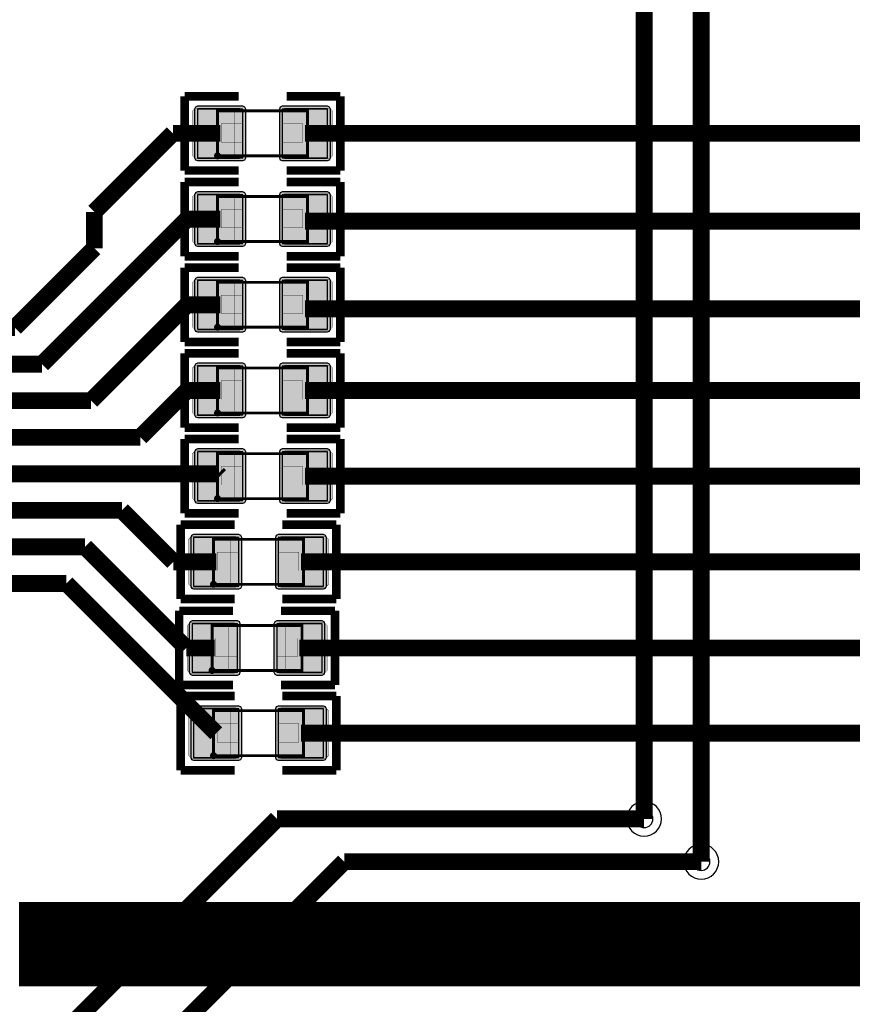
# Model space of a CAD drawing. Header units: millimetres. Extents: x -8 to 125, y -6 to 113.
# Tile 22 of 142: x 32 to 46, y 23 to 41. Entities that reach past the tile are written whole.
import ezdxf

# ---------------------------------------------------------------- set-up
doc = ezdxf.new("R2010")
doc.units = ezdxf.units.MM
for name, color, linetype, true_color in [('Bottom Layer', 7, 'Continuous', 0x0000ff), ('Component Marking Layer', 7, 'Continuous', 0x66ffcc), ('Component Shape Layer', 7, 'Continuous', 0x00cccc), ('Hole Layer', 7, 'Continuous', 0x222222), ('Inner2', 7, 'Continuous', 0x008000), ('Multi-Layer', 7, 'Continuous', 0xc0c0c0), ('Pin Soldering Layer', 7, 'Continuous', 0xcc9999), ('Top Layer', 7, 'Continuous', 0xff0000), ('Top Paste Mask Layer', 7, 'Continuous', 0x808080), ('Top Silkscreen Layer', 7, 'Continuous', 0xffcc00), ('Top Solder Mask Layer', 7, 'Continuous', 0x800080)]:
    doc.layers.add(name, color=color, linetype=linetype, true_color=true_color)

msp = doc.modelspace()

# ---------------------------------------------------------------- hatches: boundary and pattern name
at = {"layer": 'Component Marking Layer'}
for points in [[(35.025, 38.462, 1), (35.145, 38.462, 1)], [(35.025, 36.938, 1), (35.145, 36.938, 1)], [(35.025, 35.414, 1), (35.145, 35.414, 1)], [(35.025, 33.89, 1), (35.145, 33.89, 1)], [(35.025, 32.366, 1), (35.145, 32.366, 1)], [(34.954, 30.842, 1), (35.074, 30.842, 1)], [(34.928, 29.309, 1), (35.048, 29.309, 1)], [(34.954, 27.794, 1), (35.074, 27.794, 1)]]:
    msp.add_hatch(color=256, dxfattribs=at).paths.add_polyline_path(points)
at = {"layer": 'Pin Soldering Layer'}
for points in [[(35.085, 38.462), (35.085, 39.262), (35.385, 39.262), (35.385, 38.462)], [(36.685, 38.462), (36.685, 39.262), (36.385, 39.262), (36.385, 38.462)], [(35.085, 36.938), (35.085, 37.738), (35.385, 37.738), (35.385, 36.938)], [(36.685, 36.938), (36.685, 37.738), (36.385, 37.738), (36.385, 36.938)], [(35.085, 35.414), (35.085, 36.214), (35.385, 36.214), (35.385, 35.414)], [(36.685, 35.414), (36.685, 36.214), (36.385, 36.214), (36.385, 35.414)], [(35.085, 33.89), (35.085, 34.69), (35.385, 34.69), (35.385, 33.89)], [(36.685, 33.89), (36.685, 34.69), (36.385, 34.69), (36.385, 33.89)], [(35.085, 32.366), (35.085, 33.166), (35.385, 33.166), (35.385, 32.366)], [(36.685, 32.366), (36.685, 33.166), (36.385, 33.166), (36.385, 32.366)], [(35.014, 30.842), (35.014, 31.642), (35.314, 31.642), (35.314, 30.842)], [(36.614, 30.842), (36.614, 31.642), (36.314, 31.642), (36.314, 30.842)], [(34.988, 29.309), (34.988, 30.109), (35.288, 30.109), (35.288, 29.309)], [(36.588, 29.309), (36.588, 30.109), (36.288, 30.109), (36.288, 29.309)], [(35.014, 27.794), (35.014, 28.594), (35.314, 28.594), (35.314, 27.794)], [(36.614, 27.794), (36.614, 28.594), (36.314, 28.594), (36.314, 27.794)]]:
    msp.add_hatch(color=256, dxfattribs=at).paths.add_polyline_path(points)
at = {"layer": 'Top Layer'}
for points in [[(34.729, 39.294), (34.729, 38.43), (35.535, 38.43), (35.535, 39.294)], [(36.235, 39.294), (36.235, 38.43), (37.042, 38.43), (37.042, 39.294)], [(34.729, 37.77), (34.729, 36.906), (35.535, 36.906), (35.535, 37.77)], [(36.235, 37.77), (36.235, 36.906), (37.042, 36.906), (37.042, 37.77)], [(34.729, 36.246), (34.729, 35.382), (35.535, 35.382), (35.535, 36.246)], [(36.235, 36.246), (36.235, 35.382), (37.042, 35.382), (37.042, 36.246)], [(34.729, 34.722), (34.729, 33.858), (35.535, 33.858), (35.535, 34.722)], [(36.235, 34.722), (36.235, 33.858), (37.042, 33.858), (37.042, 34.722)], [(34.729, 33.198), (34.729, 32.334), (35.535, 32.334), (35.535, 33.198)], [(36.235, 33.198), (36.235, 32.334), (37.042, 32.334), (37.042, 33.198)], [(34.657, 31.674), (34.657, 30.81), (35.464, 30.81), (35.464, 31.674)], [(36.164, 31.674), (36.164, 30.81), (36.971, 30.81), (36.971, 31.674)], [(34.632, 30.141), (34.632, 29.277), (35.438, 29.277), (35.438, 30.141)], [(36.138, 30.141), (36.138, 29.277), (36.945, 29.277), (36.945, 30.141)], [(34.657, 28.626), (34.657, 27.762), (35.464, 27.762), (35.464, 28.626)], [(36.164, 28.626), (36.164, 27.762), (36.971, 27.762), (36.971, 28.626)]]:
    msp.add_hatch(color=256, dxfattribs=at).paths.add_polyline_path(points)
at = {"layer": 'Top Paste Mask Layer'}
for points in [[(35.53, 39.262), (35.53, 39.034), (35.15, 39.034), (35.15, 38.704), (35.53, 38.704), (35.53, 38.462), (35.48, 38.412), (34.69, 38.412), (34.64, 38.462), (34.64, 39.262), (34.69, 39.312), (35.48, 39.312)], [(37.08, 39.312), (36.28, 39.312), (36.23, 39.262), (36.23, 39.034), (36.6, 39.034), (36.6, 38.704), (36.23, 38.704), (36.23, 38.462), (36.28, 38.412), (37.08, 38.412), (37.13, 38.462), (37.13, 39.262)], [(35.53, 37.738), (35.53, 37.51), (35.15, 37.51), (35.15, 37.18), (35.53, 37.18), (35.53, 36.938), (35.48, 36.888), (34.69, 36.888), (34.64, 36.938), (34.64, 37.738), (34.69, 37.788), (35.48, 37.788)], [(37.08, 37.788), (36.28, 37.788), (36.23, 37.738), (36.23, 37.51), (36.6, 37.51), (36.6, 37.18), (36.23, 37.18), (36.23, 36.938), (36.28, 36.888), (37.08, 36.888), (37.13, 36.938), (37.13, 37.738)], [(35.53, 36.214), (35.53, 35.986), (35.15, 35.986), (35.15, 35.656), (35.53, 35.656), (35.53, 35.414), (35.48, 35.364), (34.69, 35.364), (34.64, 35.414), (34.64, 36.214), (34.69, 36.264), (35.48, 36.264)], [(37.08, 36.264), (36.28, 36.264), (36.23, 36.214), (36.23, 35.986), (36.6, 35.986), (36.6, 35.656), (36.23, 35.656), (36.23, 35.414), (36.28, 35.364), (37.08, 35.364), (37.13, 35.414), (37.13, 36.214)], [(35.53, 34.69), (35.53, 34.462), (35.15, 34.462), (35.15, 34.132), (35.53, 34.132), (35.53, 33.89), (35.48, 33.84), (34.69, 33.84), (34.64, 33.89), (34.64, 34.69), (34.69, 34.74), (35.48, 34.74)], [(37.08, 34.74), (36.28, 34.74), (36.23, 34.69), (36.23, 34.462), (36.6, 34.462), (36.6, 34.132), (36.23, 34.132), (36.23, 33.89), (36.28, 33.84), (37.08, 33.84), (37.13, 33.89), (37.13, 34.69)], [(35.53, 33.166), (35.53, 32.938), (35.15, 32.938), (35.15, 32.608), (35.53, 32.608), (35.53, 32.366), (35.48, 32.316), (34.69, 32.316), (34.64, 32.366), (34.64, 33.166), (34.69, 33.216), (35.48, 33.216)], [(37.08, 33.216), (36.28, 33.216), (36.23, 33.166), (36.23, 32.938), (36.6, 32.938), (36.6, 32.608), (36.23, 32.608), (36.23, 32.366), (36.28, 32.316), (37.08, 32.316), (37.13, 32.366), (37.13, 33.166)], [(35.459, 31.642), (35.459, 31.414), (35.079, 31.414), (35.079, 31.084), (35.459, 31.084), (35.459, 30.842), (35.409, 30.792), (34.619, 30.792), (34.569, 30.842), (34.569, 31.642), (34.619, 31.692), (35.409, 31.692)], [(37.009, 31.692), (36.209, 31.692), (36.159, 31.642), (36.159, 31.414), (36.529, 31.414), (36.529, 31.084), (36.159, 31.084), (36.159, 30.842), (36.209, 30.792), (37.009, 30.792), (37.059, 30.842), (37.059, 31.642)], [(35.433, 30.109), (35.433, 29.881), (35.053, 29.881), (35.053, 29.551), (35.433, 29.551), (35.433, 29.309), (35.383, 29.259), (34.593, 29.259), (34.543, 29.309), (34.543, 30.109), (34.593, 30.159), (35.383, 30.159)], [(36.983, 30.159), (36.183, 30.159), (36.133, 30.109), (36.133, 29.881), (36.503, 29.881), (36.503, 29.551), (36.133, 29.551), (36.133, 29.309), (36.183, 29.259), (36.983, 29.259), (37.033, 29.309), (37.033, 30.109)], [(35.459, 28.594), (35.459, 28.366), (35.079, 28.366), (35.079, 28.036), (35.459, 28.036), (35.459, 27.794), (35.409, 27.744), (34.619, 27.744), (34.569, 27.794), (34.569, 28.594), (34.619, 28.644), (35.409, 28.644)], [(37.009, 28.644), (36.209, 28.644), (36.159, 28.594), (36.159, 28.366), (36.529, 28.366), (36.529, 28.036), (36.159, 28.036), (36.159, 27.794), (36.209, 27.744), (37.009, 27.744), (37.059, 27.794), (37.059, 28.594)]]:
    msp.add_hatch(color=256, dxfattribs=at).paths.add_polyline_path(points)
at = {"layer": 'Top Solder Mask Layer'}
for points in [[(34.678, 39.294), (34.678, 38.43), (34.693, 38.394), (34.729, 38.379), (35.535, 38.379), (35.571, 38.394), (35.586, 38.43), (35.586, 39.294), (35.571, 39.33), (35.535, 39.345), (34.729, 39.345), (34.693, 39.33)], [(36.185, 39.294), (36.185, 38.43), (36.199, 38.394), (36.235, 38.379), (37.042, 38.379), (37.078, 38.394), (37.093, 38.43), (37.093, 39.294), (37.078, 39.33), (37.042, 39.345), (36.235, 39.345), (36.199, 39.33)], [(34.678, 37.77), (34.678, 36.906), (34.693, 36.87), (34.729, 36.855), (35.535, 36.855), (35.571, 36.87), (35.586, 36.906), (35.586, 37.77), (35.571, 37.806), (35.535, 37.821), (34.729, 37.821), (34.693, 37.806)], [(36.185, 37.77), (36.185, 36.906), (36.199, 36.87), (36.235, 36.855), (37.042, 36.855), (37.078, 36.87), (37.093, 36.906), (37.093, 37.77), (37.078, 37.806), (37.042, 37.821), (36.235, 37.821), (36.199, 37.806)], [(34.678, 36.246), (34.678, 35.382), (34.693, 35.346), (34.729, 35.331), (35.535, 35.331), (35.571, 35.346), (35.586, 35.382), (35.586, 36.246), (35.571, 36.282), (35.535, 36.297), (34.729, 36.297), (34.693, 36.282)], [(36.185, 36.246), (36.185, 35.382), (36.199, 35.346), (36.235, 35.331), (37.042, 35.331), (37.078, 35.346), (37.093, 35.382), (37.093, 36.246), (37.078, 36.282), (37.042, 36.297), (36.235, 36.297), (36.199, 36.282)], [(34.678, 34.722), (34.678, 33.858), (34.693, 33.822), (34.729, 33.807), (35.535, 33.807), (35.571, 33.822), (35.586, 33.858), (35.586, 34.722), (35.571, 34.758), (35.535, 34.773), (34.729, 34.773), (34.693, 34.758)], [(36.185, 34.722), (36.185, 33.858), (36.199, 33.822), (36.235, 33.807), (37.042, 33.807), (37.078, 33.822), (37.093, 33.858), (37.093, 34.722), (37.078, 34.758), (37.042, 34.773), (36.235, 34.773), (36.199, 34.758)], [(34.678, 33.198), (34.678, 32.334), (34.693, 32.298), (34.729, 32.283), (35.535, 32.283), (35.571, 32.298), (35.586, 32.334), (35.586, 33.198), (35.571, 33.234), (35.535, 33.249), (34.729, 33.249), (34.693, 33.234)], [(36.185, 33.198), (36.185, 32.334), (36.199, 32.298), (36.235, 32.283), (37.042, 32.283), (37.078, 32.298), (37.093, 32.334), (37.093, 33.198), (37.078, 33.234), (37.042, 33.249), (36.235, 33.249), (36.199, 33.234)], [(34.607, 31.674), (34.607, 30.81), (34.622, 30.774), (34.657, 30.759), (35.464, 30.759), (35.5, 30.774), (35.515, 30.81), (35.515, 31.674), (35.5, 31.71), (35.464, 31.725), (34.657, 31.725), (34.622, 31.71)], [(36.113, 31.674), (36.113, 30.81), (36.128, 30.774), (36.164, 30.759), (36.971, 30.759), (37.007, 30.774), (37.021, 30.81), (37.021, 31.674), (37.007, 31.71), (36.971, 31.725), (36.164, 31.725), (36.128, 31.71)], [(34.581, 30.141), (34.581, 29.277), (34.596, 29.241), (34.632, 29.227), (35.438, 29.227), (35.474, 29.241), (35.489, 29.277), (35.489, 30.141), (35.474, 30.177), (35.438, 30.192), (34.632, 30.192), (34.596, 30.177)], [(36.087, 30.141), (36.087, 29.277), (36.102, 29.241), (36.138, 29.227), (36.945, 29.227), (36.981, 29.241), (36.996, 29.277), (36.996, 30.141), (36.981, 30.177), (36.945, 30.192), (36.138, 30.192), (36.102, 30.177)], [(34.607, 28.626), (34.607, 27.762), (34.622, 27.726), (34.657, 27.711), (35.464, 27.711), (35.5, 27.726), (35.515, 27.762), (35.515, 28.626), (35.5, 28.662), (35.464, 28.677), (34.657, 28.677), (34.622, 28.662)], [(36.113, 28.626), (36.113, 27.762), (36.128, 27.726), (36.164, 27.711), (36.971, 27.711), (37.007, 27.726), (37.021, 27.762), (37.021, 28.626), (37.007, 28.662), (36.971, 28.677), (36.164, 28.677), (36.128, 28.662)]]:
    msp.add_hatch(color=256, dxfattribs=at).paths.add_polyline_path(points)

# ---------------------------------------------------------------- linework, layer by layer
at = {"layer": 'Bottom Layer', "const_width": 0.3}
for points in [[(42.672, 26.67), (42.672, 44.958)], [(43.688, 44.196), (43.688, 25.908)]]:
    msp.add_lwpolyline(points, dxfattribs=at)
at = {"layer": 'Component Marking Layer', "const_width": 0.00508}
for points in [[(35.025, 38.462, 1), (35.145, 38.462, 1)], [(35.025, 36.938, 1), (35.145, 36.938, 1)], [(35.025, 35.414, 1), (35.145, 35.414, 1)], [(35.025, 33.89, 1), (35.145, 33.89, 1)], [(35.025, 32.366, 1), (35.145, 32.366, 1)], [(34.954, 30.842, 1), (35.074, 30.842, 1)], [(34.928, 29.309, 1), (35.048, 29.309, 1)], [(34.954, 27.794, 1), (35.074, 27.794, 1)]]:
    msp.add_lwpolyline(points, format="xyb", close=True, dxfattribs=at)
at = {"layer": 'Component Shape Layer', "const_width": 0.0508}
for points in [[(35.085, 38.462), (35.085, 39.262), (36.685, 39.262), (36.685, 38.462)], [(35.085, 38.462), (35.085, 39.262), (36.685, 39.262), (36.685, 38.462)], [(35.085, 36.938), (35.085, 37.738), (36.685, 37.738), (36.685, 36.938)], [(35.085, 36.938), (35.085, 37.738), (36.685, 37.738), (36.685, 36.938)], [(35.085, 35.414), (35.085, 36.214), (36.685, 36.214), (36.685, 35.414)], [(35.085, 35.414), (35.085, 36.214), (36.685, 36.214), (36.685, 35.414)], [(35.085, 33.89), (35.085, 34.69), (36.685, 34.69), (36.685, 33.89)], [(35.085, 33.89), (35.085, 34.69), (36.685, 34.69), (36.685, 33.89)], [(35.085, 32.366), (35.085, 33.166), (36.685, 33.166), (36.685, 32.366)], [(35.085, 32.366), (35.085, 33.166), (36.685, 33.166), (36.685, 32.366)], [(35.014, 30.842), (35.014, 31.642), (36.614, 31.642), (36.614, 30.842)], [(35.014, 30.842), (35.014, 31.642), (36.614, 31.642), (36.614, 30.842)], [(34.988, 29.309), (34.988, 30.109), (36.588, 30.109), (36.588, 29.309)], [(34.988, 29.309), (34.988, 30.109), (36.588, 30.109), (36.588, 29.309)], [(35.014, 27.794), (35.014, 28.594), (36.614, 28.594), (36.614, 27.794)], [(35.014, 27.794), (35.014, 28.594), (36.614, 28.594), (36.614, 27.794)]]:
    msp.add_lwpolyline(points, close=True, dxfattribs=at)
at = {"layer": 'Hole Layer'}
for points in [[(42.517, 26.67, 1), (42.827, 26.67, 1)], [(43.533, 25.908, 1), (43.843, 25.908, 1)]]:
    msp.add_lwpolyline(points, format="xyb", close=True, dxfattribs=at)
at = {"layer": 'Inner2', "const_width": 1.5}
msp.add_lwpolyline([(31.554, 24.442), (71.94, 24.442)], dxfattribs=at)
at = {"layer": 'Multi-Layer'}
for points in [[(42.362, 26.67, 1), (42.982, 26.67, 1)], [(43.378, 25.908, 1), (43.998, 25.908, 1)]]:
    msp.add_lwpolyline(points, format="xyb", close=True, dxfattribs=at)
at = {"layer": 'Pin Soldering Layer', "const_width": 0.00508}
for points in [[(35.085, 38.462), (35.085, 39.262), (35.385, 39.262), (35.385, 38.462)], [(35.085, 38.462), (35.085, 39.262), (35.385, 39.262), (35.385, 38.462)], [(36.685, 38.462), (36.685, 39.262), (36.385, 39.262), (36.385, 38.462)], [(36.685, 38.462), (36.685, 39.262), (36.385, 39.262), (36.385, 38.462)], [(35.085, 36.938), (35.085, 37.738), (35.385, 37.738), (35.385, 36.938)], [(35.085, 36.938), (35.085, 37.738), (35.385, 37.738), (35.385, 36.938)], [(36.685, 36.938), (36.685, 37.738), (36.385, 37.738), (36.385, 36.938)], [(36.685, 36.938), (36.685, 37.738), (36.385, 37.738), (36.385, 36.938)], [(35.085, 35.414), (35.085, 36.214), (35.385, 36.214), (35.385, 35.414)], [(35.085, 35.414), (35.085, 36.214), (35.385, 36.214), (35.385, 35.414)], [(36.685, 35.414), (36.685, 36.214), (36.385, 36.214), (36.385, 35.414)], [(36.685, 35.414), (36.685, 36.214), (36.385, 36.214), (36.385, 35.414)], [(35.085, 33.89), (35.085, 34.69), (35.385, 34.69), (35.385, 33.89)], [(35.085, 33.89), (35.085, 34.69), (35.385, 34.69), (35.385, 33.89)], [(36.685, 33.89), (36.685, 34.69), (36.385, 34.69), (36.385, 33.89)], [(36.685, 33.89), (36.685, 34.69), (36.385, 34.69), (36.385, 33.89)], [(35.085, 32.366), (35.085, 33.166), (35.385, 33.166), (35.385, 32.366)], [(35.085, 32.366), (35.085, 33.166), (35.385, 33.166), (35.385, 32.366)], [(36.685, 32.366), (36.685, 33.166), (36.385, 33.166), (36.385, 32.366)], [(36.685, 32.366), (36.685, 33.166), (36.385, 33.166), (36.385, 32.366)], [(35.014, 30.842), (35.014, 31.642), (35.314, 31.642), (35.314, 30.842)], [(35.014, 30.842), (35.014, 31.642), (35.314, 31.642), (35.314, 30.842)], [(36.614, 30.842), (36.614, 31.642), (36.314, 31.642), (36.314, 30.842)], [(36.614, 30.842), (36.614, 31.642), (36.314, 31.642), (36.314, 30.842)], [(34.988, 29.309), (34.988, 30.109), (35.288, 30.109), (35.288, 29.309)], [(34.988, 29.309), (34.988, 30.109), (35.288, 30.109), (35.288, 29.309)], [(36.588, 29.309), (36.588, 30.109), (36.288, 30.109), (36.288, 29.309)], [(36.588, 29.309), (36.588, 30.109), (36.288, 30.109), (36.288, 29.309)], [(35.014, 27.794), (35.014, 28.594), (35.314, 28.594), (35.314, 27.794)], [(35.014, 27.794), (35.014, 28.594), (35.314, 28.594), (35.314, 27.794)], [(36.614, 27.794), (36.614, 28.594), (36.314, 28.594), (36.314, 27.794)], [(36.614, 27.794), (36.614, 28.594), (36.314, 28.594), (36.314, 27.794)]]:
    msp.add_lwpolyline(points, close=True, dxfattribs=at)
at = {"layer": 'Top Layer'}
for points in [[(34.729, 39.294), (34.729, 38.43), (35.535, 38.43), (35.535, 39.294)], [(36.235, 39.294), (36.235, 38.43), (37.042, 38.43), (37.042, 39.294)], [(34.729, 37.77), (34.729, 36.906), (35.535, 36.906), (35.535, 37.77)], [(36.235, 37.77), (36.235, 36.906), (37.042, 36.906), (37.042, 37.77)], [(34.729, 36.246), (34.729, 35.382), (35.535, 35.382), (35.535, 36.246)], [(36.235, 36.246), (36.235, 35.382), (37.042, 35.382), (37.042, 36.246)], [(34.729, 34.722), (34.729, 33.858), (35.535, 33.858), (35.535, 34.722)], [(36.235, 34.722), (36.235, 33.858), (37.042, 33.858), (37.042, 34.722)], [(34.729, 33.198), (34.729, 32.334), (35.535, 32.334), (35.535, 33.198)], [(36.235, 33.198), (36.235, 32.334), (37.042, 32.334), (37.042, 33.198)], [(34.657, 31.674), (34.657, 30.81), (35.464, 30.81), (35.464, 31.674)], [(36.164, 31.674), (36.164, 30.81), (36.971, 30.81), (36.971, 31.674)], [(34.632, 30.141), (34.632, 29.277), (35.438, 29.277), (35.438, 30.141)], [(36.138, 30.141), (36.138, 29.277), (36.945, 29.277), (36.945, 30.141)], [(34.657, 28.626), (34.657, 27.762), (35.464, 27.762), (35.464, 28.626)], [(36.164, 28.626), (36.164, 27.762), (36.971, 27.762), (36.971, 28.626)]]:
    msp.add_lwpolyline(points, close=True, dxfattribs=at)
at = {"layer": 'Top Layer', "const_width": 0.3}
for points in [[(32.893, 37.465), (34.29, 38.862)], [(34.29, 38.862), (35.132, 38.862)], [(56.668, 38.862), (36.639, 38.862)], [(31.963, 34.757), (34.544, 37.338)], [(32.893, 36.82), (32.893, 37.465)], [(34.544, 37.338), (35.132, 37.338)], [(36.639, 37.302), (56.652, 37.302)], [(31.48, 35.407), (32.893, 36.82)], [(32.837, 34.107), (34.544, 35.814)], [(34.544, 35.814), (35.132, 35.814)], [(36.639, 35.742), (56.062, 35.742)], [(30.455, 35.407), (31.48, 35.407)], [(30.455, 34.757), (31.963, 34.757)], [(33.711, 33.457), (34.544, 34.29)], [(34.544, 34.29), (35.132, 34.29)], [(55.626, 34.29), (36.639, 34.29)], [(30.455, 34.107), (32.837, 34.107)], [(30.455, 33.457), (33.711, 33.457)], [(30.455, 32.807), (35.091, 32.807)], [(35.091, 32.807), (35.132, 32.766)], [(55.277, 32.766), (36.639, 32.766)], [(33.384, 32.157), (30.455, 32.157)], [(34.299, 31.242), (33.384, 32.157)], [(32.729, 31.507), (30.455, 31.507)], [(34.527, 29.709), (32.729, 31.507)], [(35.061, 31.242), (34.299, 31.242)], [(54.864, 31.242), (36.567, 31.242)], [(30.455, 30.857), (32.398, 30.857)], [(32.398, 30.857), (35.061, 28.194)], [(35.035, 29.709), (34.527, 29.709)], [(56.887, 29.709), (36.542, 29.709)], [(56.896, 28.194), (36.567, 28.194)], [(36.141, 26.67), (27.539, 18.068)], [(42.672, 26.67), (36.141, 26.67)], [(37.338, 25.908), (30.988, 19.558)], [(43.688, 25.908), (37.338, 25.908)]]:
    msp.add_lwpolyline(points, dxfattribs=at)
at = {"layer": 'Top Paste Mask Layer', "const_width": 0.00508}
for points in [[(35.53, 39.262), (35.53, 39.034), (35.15, 39.034), (35.15, 38.704), (35.53, 38.704), (35.53, 38.462), (35.48, 38.412), (34.69, 38.412), (34.64, 38.462), (34.64, 39.262), (34.69, 39.312), (35.48, 39.312)], [(35.53, 39.262), (35.53, 39.034), (35.15, 39.034), (35.15, 38.704), (35.53, 38.704), (35.53, 38.462), (35.48, 38.412), (34.69, 38.412), (34.64, 38.462), (34.64, 39.262), (34.69, 39.312), (35.48, 39.312)], [(37.08, 39.312), (36.28, 39.312), (36.23, 39.262), (36.23, 39.034), (36.6, 39.034), (36.6, 38.704), (36.23, 38.704), (36.23, 38.462), (36.28, 38.412), (37.08, 38.412), (37.13, 38.462), (37.13, 39.262)], [(37.08, 39.312), (36.28, 39.312), (36.23, 39.262), (36.23, 39.034), (36.6, 39.034), (36.6, 38.704), (36.23, 38.704), (36.23, 38.462), (36.28, 38.412), (37.08, 38.412), (37.13, 38.462), (37.13, 39.262)], [(35.53, 37.738), (35.53, 37.51), (35.15, 37.51), (35.15, 37.18), (35.53, 37.18), (35.53, 36.938), (35.48, 36.888), (34.69, 36.888), (34.64, 36.938), (34.64, 37.738), (34.69, 37.788), (35.48, 37.788)], [(35.53, 37.738), (35.53, 37.51), (35.15, 37.51), (35.15, 37.18), (35.53, 37.18), (35.53, 36.938), (35.48, 36.888), (34.69, 36.888), (34.64, 36.938), (34.64, 37.738), (34.69, 37.788), (35.48, 37.788)], [(37.08, 37.788), (36.28, 37.788), (36.23, 37.738), (36.23, 37.51), (36.6, 37.51), (36.6, 37.18), (36.23, 37.18), (36.23, 36.938), (36.28, 36.888), (37.08, 36.888), (37.13, 36.938), (37.13, 37.738)], [(37.08, 37.788), (36.28, 37.788), (36.23, 37.738), (36.23, 37.51), (36.6, 37.51), (36.6, 37.18), (36.23, 37.18), (36.23, 36.938), (36.28, 36.888), (37.08, 36.888), (37.13, 36.938), (37.13, 37.738)], [(35.53, 36.214), (35.53, 35.986), (35.15, 35.986), (35.15, 35.656), (35.53, 35.656), (35.53, 35.414), (35.48, 35.364), (34.69, 35.364), (34.64, 35.414), (34.64, 36.214), (34.69, 36.264), (35.48, 36.264)], [(35.53, 36.214), (35.53, 35.986), (35.15, 35.986), (35.15, 35.656), (35.53, 35.656), (35.53, 35.414), (35.48, 35.364), (34.69, 35.364), (34.64, 35.414), (34.64, 36.214), (34.69, 36.264), (35.48, 36.264)], [(37.08, 36.264), (36.28, 36.264), (36.23, 36.214), (36.23, 35.986), (36.6, 35.986), (36.6, 35.656), (36.23, 35.656), (36.23, 35.414), (36.28, 35.364), (37.08, 35.364), (37.13, 35.414), (37.13, 36.214)], [(37.08, 36.264), (36.28, 36.264), (36.23, 36.214), (36.23, 35.986), (36.6, 35.986), (36.6, 35.656), (36.23, 35.656), (36.23, 35.414), (36.28, 35.364), (37.08, 35.364), (37.13, 35.414), (37.13, 36.214)], [(35.53, 34.69), (35.53, 34.462), (35.15, 34.462), (35.15, 34.132), (35.53, 34.132), (35.53, 33.89), (35.48, 33.84), (34.69, 33.84), (34.64, 33.89), (34.64, 34.69), (34.69, 34.74), (35.48, 34.74)], [(35.53, 34.69), (35.53, 34.462), (35.15, 34.462), (35.15, 34.132), (35.53, 34.132), (35.53, 33.89), (35.48, 33.84), (34.69, 33.84), (34.64, 33.89), (34.64, 34.69), (34.69, 34.74), (35.48, 34.74)], [(37.08, 34.74), (36.28, 34.74), (36.23, 34.69), (36.23, 34.462), (36.6, 34.462), (36.6, 34.132), (36.23, 34.132), (36.23, 33.89), (36.28, 33.84), (37.08, 33.84), (37.13, 33.89), (37.13, 34.69)], [(37.08, 34.74), (36.28, 34.74), (36.23, 34.69), (36.23, 34.462), (36.6, 34.462), (36.6, 34.132), (36.23, 34.132), (36.23, 33.89), (36.28, 33.84), (37.08, 33.84), (37.13, 33.89), (37.13, 34.69)], [(35.53, 33.166), (35.53, 32.938), (35.15, 32.938), (35.15, 32.608), (35.53, 32.608), (35.53, 32.366), (35.48, 32.316), (34.69, 32.316), (34.64, 32.366), (34.64, 33.166), (34.69, 33.216), (35.48, 33.216)], [(35.53, 33.166), (35.53, 32.938), (35.15, 32.938), (35.15, 32.608), (35.53, 32.608), (35.53, 32.366), (35.48, 32.316), (34.69, 32.316), (34.64, 32.366), (34.64, 33.166), (34.69, 33.216), (35.48, 33.216)], [(37.08, 33.216), (36.28, 33.216), (36.23, 33.166), (36.23, 32.938), (36.6, 32.938), (36.6, 32.608), (36.23, 32.608), (36.23, 32.366), (36.28, 32.316), (37.08, 32.316), (37.13, 32.366), (37.13, 33.166)], [(37.08, 33.216), (36.28, 33.216), (36.23, 33.166), (36.23, 32.938), (36.6, 32.938), (36.6, 32.608), (36.23, 32.608), (36.23, 32.366), (36.28, 32.316), (37.08, 32.316), (37.13, 32.366), (37.13, 33.166)], [(35.459, 31.642), (35.459, 31.414), (35.079, 31.414), (35.079, 31.084), (35.459, 31.084), (35.459, 30.842), (35.409, 30.792), (34.619, 30.792), (34.569, 30.842), (34.569, 31.642), (34.619, 31.692), (35.409, 31.692)], [(35.459, 31.642), (35.459, 31.414), (35.079, 31.414), (35.079, 31.084), (35.459, 31.084), (35.459, 30.842), (35.409, 30.792), (34.619, 30.792), (34.569, 30.842), (34.569, 31.642), (34.619, 31.692), (35.409, 31.692)], [(37.009, 31.692), (36.209, 31.692), (36.159, 31.642), (36.159, 31.414), (36.529, 31.414), (36.529, 31.084), (36.159, 31.084), (36.159, 30.842), (36.209, 30.792), (37.009, 30.792), (37.059, 30.842), (37.059, 31.642)], [(37.009, 31.692), (36.209, 31.692), (36.159, 31.642), (36.159, 31.414), (36.529, 31.414), (36.529, 31.084), (36.159, 31.084), (36.159, 30.842), (36.209, 30.792), (37.009, 30.792), (37.059, 30.842), (37.059, 31.642)], [(35.433, 30.109), (35.433, 29.881), (35.053, 29.881), (35.053, 29.551), (35.433, 29.551), (35.433, 29.309), (35.383, 29.259), (34.593, 29.259), (34.543, 29.309), (34.543, 30.109), (34.593, 30.159), (35.383, 30.159)], [(35.433, 30.109), (35.433, 29.881), (35.053, 29.881), (35.053, 29.551), (35.433, 29.551), (35.433, 29.309), (35.383, 29.259), (34.593, 29.259), (34.543, 29.309), (34.543, 30.109), (34.593, 30.159), (35.383, 30.159)], [(36.983, 30.159), (36.183, 30.159), (36.133, 30.109), (36.133, 29.881), (36.503, 29.881), (36.503, 29.551), (36.133, 29.551), (36.133, 29.309), (36.183, 29.259), (36.983, 29.259), (37.033, 29.309), (37.033, 30.109)], [(36.983, 30.159), (36.183, 30.159), (36.133, 30.109), (36.133, 29.881), (36.503, 29.881), (36.503, 29.551), (36.133, 29.551), (36.133, 29.309), (36.183, 29.259), (36.983, 29.259), (37.033, 29.309), (37.033, 30.109)], [(35.459, 28.594), (35.459, 28.366), (35.079, 28.366), (35.079, 28.036), (35.459, 28.036), (35.459, 27.794), (35.409, 27.744), (34.619, 27.744), (34.569, 27.794), (34.569, 28.594), (34.619, 28.644), (35.409, 28.644)], [(35.459, 28.594), (35.459, 28.366), (35.079, 28.366), (35.079, 28.036), (35.459, 28.036), (35.459, 27.794), (35.409, 27.744), (34.619, 27.744), (34.569, 27.794), (34.569, 28.594), (34.619, 28.644), (35.409, 28.644)], [(37.009, 28.644), (36.209, 28.644), (36.159, 28.594), (36.159, 28.366), (36.529, 28.366), (36.529, 28.036), (36.159, 28.036), (36.159, 27.794), (36.209, 27.744), (37.009, 27.744), (37.059, 27.794), (37.059, 28.594)], [(37.009, 28.644), (36.209, 28.644), (36.159, 28.594), (36.159, 28.366), (36.529, 28.366), (36.529, 28.036), (36.159, 28.036), (36.159, 27.794), (36.209, 27.744), (37.009, 27.744), (37.059, 27.794), (37.059, 28.594)]]:
    msp.add_lwpolyline(points, close=True, dxfattribs=at)
at = {"layer": 'Top Silkscreen Layer', "const_width": 0.152}
for points in [[(34.5, 38.201), (34.5, 39.523)], [(34.5, 39.523), (35.459, 39.523)], [(34.5, 38.201), (34.5, 39.523)], [(34.5, 39.523), (35.459, 39.523)], [(37.27, 39.523), (36.312, 39.523)], [(37.27, 39.523), (36.312, 39.523)], [(37.27, 38.201), (37.27, 39.523)], [(37.27, 38.201), (37.27, 39.523)], [(35.459, 38.201), (34.5, 38.201)], [(35.459, 38.201), (34.5, 38.201)], [(36.312, 38.201), (37.27, 38.201)], [(36.312, 38.201), (37.27, 38.201)], [(34.5, 36.677), (34.5, 37.999)], [(34.5, 37.999), (35.459, 37.999)], [(34.5, 36.677), (34.5, 37.999)], [(34.5, 37.999), (35.459, 37.999)], [(37.27, 37.999), (36.312, 37.999)], [(37.27, 37.999), (36.312, 37.999)], [(37.27, 36.677), (37.27, 37.999)], [(37.27, 36.677), (37.27, 37.999)], [(35.459, 36.677), (34.5, 36.677)], [(35.459, 36.677), (34.5, 36.677)], [(36.312, 36.677), (37.27, 36.677)], [(36.312, 36.677), (37.27, 36.677)], [(34.5, 35.153), (34.5, 36.475)], [(34.5, 36.475), (35.459, 36.475)], [(34.5, 35.153), (34.5, 36.475)], [(34.5, 36.475), (35.459, 36.475)], [(37.27, 36.475), (36.312, 36.475)], [(37.27, 36.475), (36.312, 36.475)], [(37.27, 35.153), (37.27, 36.475)], [(37.27, 35.153), (37.27, 36.475)], [(35.459, 35.153), (34.5, 35.153)], [(35.459, 35.153), (34.5, 35.153)], [(36.312, 35.153), (37.27, 35.153)], [(36.312, 35.153), (37.27, 35.153)], [(34.5, 33.629), (34.5, 34.951)], [(34.5, 34.951), (35.459, 34.951)], [(34.5, 33.629), (34.5, 34.951)], [(34.5, 34.951), (35.459, 34.951)], [(37.27, 34.951), (36.312, 34.951)], [(37.27, 34.951), (36.312, 34.951)], [(37.27, 33.629), (37.27, 34.951)], [(37.27, 33.629), (37.27, 34.951)], [(35.459, 33.629), (34.5, 33.629)], [(35.459, 33.629), (34.5, 33.629)], [(36.312, 33.629), (37.27, 33.629)], [(36.312, 33.629), (37.27, 33.629)], [(34.5, 32.105), (34.5, 33.427)], [(34.5, 33.427), (35.459, 33.427)], [(34.5, 32.105), (34.5, 33.427)], [(34.5, 33.427), (35.459, 33.427)], [(37.27, 33.427), (36.312, 33.427)], [(37.27, 33.427), (36.312, 33.427)], [(37.27, 32.105), (37.27, 33.427)], [(37.27, 32.105), (37.27, 33.427)], [(35.459, 32.105), (34.5, 32.105)], [(35.459, 32.105), (34.5, 32.105)], [(36.312, 32.105), (37.27, 32.105)], [(36.312, 32.105), (37.27, 32.105)], [(34.429, 30.581), (34.429, 31.903)], [(34.429, 31.903), (35.388, 31.903)], [(34.429, 30.581), (34.429, 31.903)], [(34.429, 31.903), (35.388, 31.903)], [(37.199, 31.903), (36.24, 31.903)], [(37.199, 31.903), (36.24, 31.903)], [(37.199, 30.581), (37.199, 31.903)], [(37.199, 30.581), (37.199, 31.903)], [(35.388, 30.581), (34.429, 30.581)], [(35.388, 30.581), (34.429, 30.581)], [(36.24, 30.581), (37.199, 30.581)], [(36.24, 30.581), (37.199, 30.581)], [(34.403, 29.049), (34.403, 30.37)], [(34.403, 30.37), (35.362, 30.37)], [(34.403, 29.049), (34.403, 30.37)], [(34.403, 30.37), (35.362, 30.37)], [(37.173, 30.37), (36.214, 30.37)], [(37.173, 30.37), (36.214, 30.37)], [(37.173, 29.049), (37.173, 30.37)], [(37.173, 29.049), (37.173, 30.37)], [(35.362, 29.049), (34.403, 29.049)], [(35.362, 29.049), (34.403, 29.049)], [(36.214, 29.049), (37.173, 29.049)], [(36.214, 29.049), (37.173, 29.049)], [(34.429, 27.533), (34.429, 28.855)], [(34.429, 28.855), (35.388, 28.855)], [(34.429, 27.533), (34.429, 28.855)], [(34.429, 28.855), (35.388, 28.855)], [(37.199, 28.855), (36.24, 28.855)], [(37.199, 28.855), (36.24, 28.855)], [(37.199, 27.533), (37.199, 28.855)], [(37.199, 27.533), (37.199, 28.855)], [(35.388, 27.533), (34.429, 27.533)], [(35.388, 27.533), (34.429, 27.533)], [(36.24, 27.533), (37.199, 27.533)], [(36.24, 27.533), (37.199, 27.533)]]:
    msp.add_lwpolyline(points, dxfattribs=at)
at = {"layer": 'Top Solder Mask Layer'}
for points in [[(34.678, 39.294), (34.678, 38.43), (34.693, 38.394), (34.729, 38.379), (35.535, 38.379), (35.571, 38.394), (35.586, 38.43), (35.586, 39.294), (35.571, 39.33), (35.535, 39.345), (34.729, 39.345), (34.693, 39.33)], [(36.185, 39.294), (36.185, 38.43), (36.199, 38.394), (36.235, 38.379), (37.042, 38.379), (37.078, 38.394), (37.093, 38.43), (37.093, 39.294), (37.078, 39.33), (37.042, 39.345), (36.235, 39.345), (36.199, 39.33)], [(34.678, 37.77), (34.678, 36.906), (34.693, 36.87), (34.729, 36.855), (35.535, 36.855), (35.571, 36.87), (35.586, 36.906), (35.586, 37.77), (35.571, 37.806), (35.535, 37.821), (34.729, 37.821), (34.693, 37.806)], [(36.185, 37.77), (36.185, 36.906), (36.199, 36.87), (36.235, 36.855), (37.042, 36.855), (37.078, 36.87), (37.093, 36.906), (37.093, 37.77), (37.078, 37.806), (37.042, 37.821), (36.235, 37.821), (36.199, 37.806)], [(34.678, 36.246), (34.678, 35.382), (34.693, 35.346), (34.729, 35.331), (35.535, 35.331), (35.571, 35.346), (35.586, 35.382), (35.586, 36.246), (35.571, 36.282), (35.535, 36.297), (34.729, 36.297), (34.693, 36.282)], [(36.185, 36.246), (36.185, 35.382), (36.199, 35.346), (36.235, 35.331), (37.042, 35.331), (37.078, 35.346), (37.093, 35.382), (37.093, 36.246), (37.078, 36.282), (37.042, 36.297), (36.235, 36.297), (36.199, 36.282)], [(34.678, 34.722), (34.678, 33.858), (34.693, 33.822), (34.729, 33.807), (35.535, 33.807), (35.571, 33.822), (35.586, 33.858), (35.586, 34.722), (35.571, 34.758), (35.535, 34.773), (34.729, 34.773), (34.693, 34.758)], [(36.185, 34.722), (36.185, 33.858), (36.199, 33.822), (36.235, 33.807), (37.042, 33.807), (37.078, 33.822), (37.093, 33.858), (37.093, 34.722), (37.078, 34.758), (37.042, 34.773), (36.235, 34.773), (36.199, 34.758)], [(34.678, 33.198), (34.678, 32.334), (34.693, 32.298), (34.729, 32.283), (35.535, 32.283), (35.571, 32.298), (35.586, 32.334), (35.586, 33.198), (35.571, 33.234), (35.535, 33.249), (34.729, 33.249), (34.693, 33.234)], [(36.185, 33.198), (36.185, 32.334), (36.199, 32.298), (36.235, 32.283), (37.042, 32.283), (37.078, 32.298), (37.093, 32.334), (37.093, 33.198), (37.078, 33.234), (37.042, 33.249), (36.235, 33.249), (36.199, 33.234)], [(34.607, 31.674), (34.607, 30.81), (34.622, 30.774), (34.657, 30.759), (35.464, 30.759), (35.5, 30.774), (35.515, 30.81), (35.515, 31.674), (35.5, 31.71), (35.464, 31.725), (34.657, 31.725), (34.622, 31.71)], [(36.113, 31.674), (36.113, 30.81), (36.128, 30.774), (36.164, 30.759), (36.971, 30.759), (37.007, 30.774), (37.021, 30.81), (37.021, 31.674), (37.007, 31.71), (36.971, 31.725), (36.164, 31.725), (36.128, 31.71)], [(34.581, 30.141), (34.581, 29.277), (34.596, 29.241), (34.632, 29.227), (35.438, 29.227), (35.474, 29.241), (35.489, 29.277), (35.489, 30.141), (35.474, 30.177), (35.438, 30.192), (34.632, 30.192), (34.596, 30.177)], [(36.087, 30.141), (36.087, 29.277), (36.102, 29.241), (36.138, 29.227), (36.945, 29.227), (36.981, 29.241), (36.996, 29.277), (36.996, 30.141), (36.981, 30.177), (36.945, 30.192), (36.138, 30.192), (36.102, 30.177)], [(34.607, 28.626), (34.607, 27.762), (34.622, 27.726), (34.657, 27.711), (35.464, 27.711), (35.5, 27.726), (35.515, 27.762), (35.515, 28.626), (35.5, 28.662), (35.464, 28.677), (34.657, 28.677), (34.622, 28.662)], [(36.113, 28.626), (36.113, 27.762), (36.128, 27.726), (36.164, 27.711), (36.971, 27.711), (37.007, 27.726), (37.021, 27.762), (37.021, 28.626), (37.007, 28.662), (36.971, 28.677), (36.164, 28.677), (36.128, 28.662)]]:
    msp.add_lwpolyline(points, close=True, dxfattribs=at)

doc.saveas('drawing.dxf')
